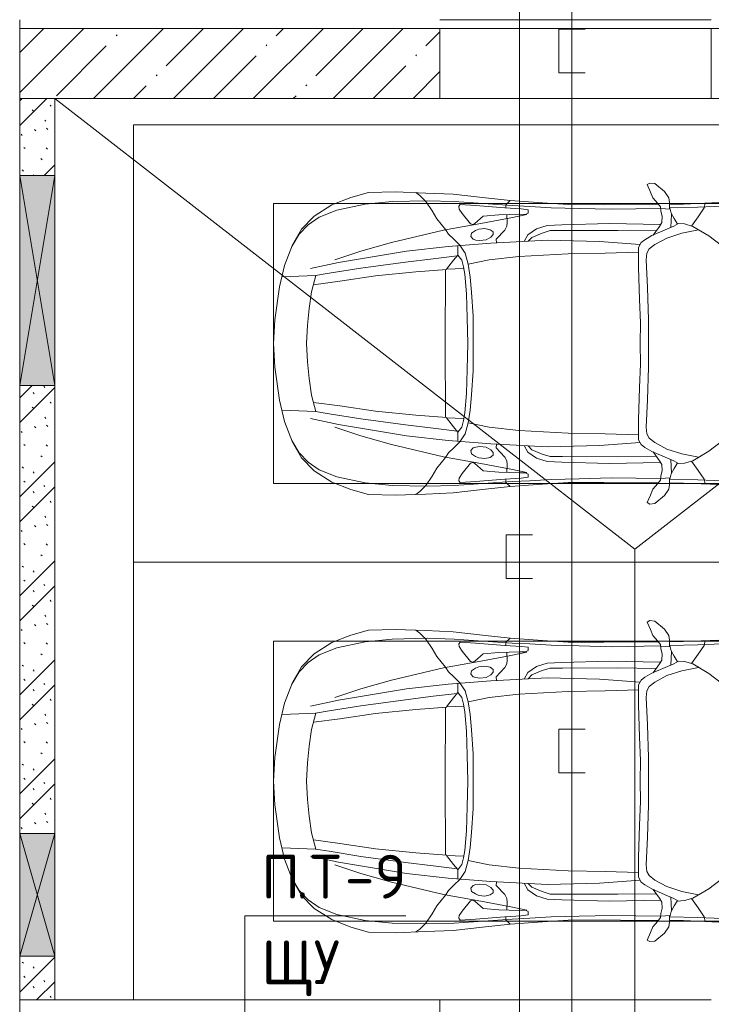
# Model space of a CAD drawing. Header units: millimetres. Extents: x -32229 to 169101, y -13689 to 125138.
# Tile 222 of 256: x 89205 to 93155, y 49325 to 54950. Entities that reach past the tile are written whole.
import ezdxf

# ---------------------------------------------------------------- set-up
doc = ezdxf.new("R2010")
doc.units = ezdxf.units.MM
doc.layers.add('A-DETL-____-OTLN', color=7, linetype='Continuous', lineweight=9, true_color=0x00a600)
for name, color, linetype, lineweight in [('A-DETL-____-THIN', 7, 'Continuous', 9), ('A-DETL-GENF-OTLN', 7, 'Continuous', 18), ('A-FLOR-____-OTLN', 7, 'Continuous', 18), ('A-GENM-____-OTLN', 7, 'Continuous', 18), ('A-GLAZ-____-MCUT', 7, 'Continuous', 9), ('A-GLAZ-____-OTLN', 7, 'Continuous', 18), ('A-WALL-____-MCUT', 7, 'Continuous', 40), ('A-WALL-____-PATT', 7, 'Continuous', 40), ('C-PRKG-____-OTLN', 7, 'Continuous', 18), ('G-____-____-TEXT', 7, 'Continuous', 9), ('I-WALL-____-MCUT', 7, 'Continuous', 40), ('S-COLS-____-MCUT', 7, 'Continuous', 40)]:
    doc.layers.add(name, color=color, linetype=linetype, lineweight=lineweight)
doc.styles.add('ISOCPEUR', font='isocpeur.ttf', dxfattribs={"height": 250})

# ---------------------------------------------------------------- blocks, each defined once
blk = doc.blocks.new('АР_Машиноместо - 4900x2400_М__5300х2500_-V30--01 ЭМ')
at = {"layer": 'A-DETL-GENF-OTLN', "color": 253, "lineweight": 13, "true_color": 0xaaaaaa}
for p, q in [((927, 4466.6), (804.4, 4436.7)), ((861.2, 4260.3), (869.3, 4451.1)), ((1114.6, 4493), (927, 4466.6)), ((1250, 4500), (1114.6, 4493)), ((1250, 4500), (1385.4, 4493)), ((1385.4, 4493), (1573, 4466.6)), ((1573, 4466.6), (1695.6, 4436.7)), ((1638.8, 4260.3), (1630.7, 4451.1)), ((686, 4391.6), (596.3, 4340.6)), ((804.4, 4436.7), (686, 4391.6)), ((1695.6, 4436.7), (1814, 4391.6)), ((1814, 4391.6), (1903.7, 4340.6)), ((596.3, 4340.6), (522.5, 4267.9)), ((1903.7, 4340.6), (1977.5, 4267.9)), ((955.5, 4283.9), (861, 4259.4)), ((1050.4, 4297.3), (955.5, 4283.9)), ((1146, 4306.7), (1050.4, 4297.3)), ((1250, 4312), (1146, 4306.7)), ((1250, 4312), (1354, 4306.7)), ((1354, 4306.7), (1449.6, 4297.3)), ((1449.6, 4297.3), (1544.5, 4283.9)), ((1544.5, 4283.9), (1639, 4259.4)), ((522.5, 4267.9), (458.6, 4167)), ((914, 4272.5), (893.6, 4121.6)), ((1586, 4272.5), (1606.4, 4121.6)), ((1977.5, 4267.9), (2041.4, 4167)), ((458.6, 4167), (416.4, 4059.2)), ((2041.4, 4167), (2083.6, 4059.2)), ((893.6, 4121.6), (863.9, 3917.5)), ((1606.4, 4121.6), (1636.1, 3917.5)), ((416.4, 4059.2), (387.4, 3958.4)), ((2083.6, 4059.2), (2112.6, 3958.4)), ((387.4, 3958.4), (384, 3802.9)), ((2112.6, 3958.4), (2116, 3802.9)), ((863.9, 3917.5), (840.1, 3687.8)), ((1636.1, 3917.5), (1659.9, 3687.8)), ((384, 3802.9), (390.2, 3630)), ((2116, 3802.9), (2109.8, 3630)), ((403.8, 3665.5), (388.1, 3688.4)), ((438.6, 3629.8), (403.8, 3665.5)), ((840.1, 3687.8), (826.6, 3509.6)), ((1659.9, 3687.8), (1673.4, 3509.6)), ((2061.4, 3629.8), (2096.2, 3665.5)), ((2096.2, 3665.5), (2111.9, 3688.4)), ((390.2, 3630), (397.1, 3474.2)), ((491.4, 3594.2), (438.6, 3629.8)), ((2008.6, 3594.2), (2061.4, 3629.8)), ((2109.8, 3630), (2102.9, 3474.2)), ((537.9, 3567), (491.4, 3594.2)), ((598.3, 3518.6), (537.9, 3567)), ((1901.7, 3518.6), (1962.1, 3567)), ((1962.1, 3567), (2008.6, 3594.2)), ((624.9, 3501.2), (598.3, 3518.6)), ((654.7, 3470.4), (624.9, 3501.2)), ((676.4, 3260.1), (695.7, 3502.8)), ((773.2, 3472.4), (825.6, 3512.1)), ((825.6, 3512.1), (821, 3413)), ((1250, 3520.1), (827.2, 3517.2)), ((1250, 3520.1), (1672.8, 3517.2)), ((1674.4, 3512.1), (1679, 3413)), ((1726.8, 3472.4), (1674.4, 3512.1)), ((1823.6, 3260.1), (1804.3, 3502.8)), ((1845.3, 3470.4), (1875.1, 3501.2)), ((1875.1, 3501.2), (1901.7, 3518.6)), ((397.1, 3474.2), (415.7, 3305.9)), ((456.6, 3434.5), (466.2, 3441.1)), ((462.2, 3347.3), (456.6, 3434.5)), ((466.2, 3441.1), (481.5, 3439.1)), ((481.5, 3439.1), (508, 3422.8)), ((690.2, 3433.7), (654.7, 3470.4)), ((744.1, 3447.2), (691.3, 3447.2)), ((773, 3424.2), (744.1, 3447.2)), ((744.3, 3447), (773.2, 3472.4)), ((1755.7, 3447), (1726.8, 3472.4)), ((1727, 3424.2), (1755.7, 3447)), ((1755.7, 3447.2), (1808.7, 3447.2)), ((1809.8, 3433.7), (1845.3, 3470.4)), ((2018.5, 3439.1), (1992, 3422.8)), ((2033.8, 3441.1), (2018.5, 3439.1)), ((2043.4, 3434.5), (2033.8, 3441.1)), ((2037.8, 3347.3), (2043.4, 3434.5)), ((2102.9, 3474.2), (2084.3, 3305.9)), ((508, 3422.8), (566.8, 3375.1)), ((566.8, 3375.1), (569.7, 3360.7)), ((811.1, 3414.8), (773, 3424.2)), ((853.3, 3407.2), (811.1, 3414.8)), ((965.3, 3397.8), (853.3, 3407.2)), ((1102.5, 3394.3), (965.3, 3397.8)), ((1250, 3391.3), (1102.5, 3394.3)), ((1250, 3391.3), (1397.5, 3394.3)), ((1397.5, 3394.3), (1534.7, 3397.8)), ((1534.7, 3397.8), (1646.7, 3407.2)), ((1646.7, 3407.2), (1688.9, 3414.8)), ((1688.9, 3414.8), (1727, 3424.2)), ((1933.2, 3375.1), (1930.3, 3360.7)), ((1992, 3422.8), (1933.2, 3375.1)), ((474.8, 3179.9), (462.2, 3347.3)), ((564.6, 3349.7), (522.2, 3303.2)), ((569.7, 3360.7), (564.6, 3349.7)), ((593.6, 3292.5), (597.1, 3327.4)), ((597.1, 3327.4), (605.2, 3346.8)), ((605.2, 3346.8), (620, 3369.3)), ((620, 3369.3), (638.7, 3372.5)), ((638.7, 3372.5), (654.1, 3360.7)), ((654.1, 3360.7), (658.7, 3344.5)), ((661.1, 3321.2), (657.2, 3286.3)), ((658.7, 3344.5), (661.1, 3321.2)), ((1841.3, 3344.5), (1838.9, 3321.2)), ((1838.9, 3321.2), (1842.8, 3286.3)), ((1845.9, 3360.7), (1841.3, 3344.5)), ((1861.3, 3372.5), (1845.9, 3360.7)), ((1880, 3369.3), (1861.3, 3372.5)), ((1894.8, 3346.8), (1880, 3369.3)), ((1902.9, 3327.4), (1894.8, 3346.8)), ((1906.4, 3292.5), (1902.9, 3327.4)), ((1930.3, 3360.7), (1935.4, 3349.7)), ((1935.4, 3349.7), (1977.8, 3303.2)), ((2025.2, 3179.9), (2037.8, 3347.3)), ((415.7, 3305.9), (432.8, 3149.3)), ((522.2, 3303.2), (515.3, 3213.7)), ((599.8, 3262.3), (593.6, 3292.5)), ((657.2, 3286.3), (643.2, 3259.9)), ((1842.8, 3286.3), (1856.8, 3259.9)), ((1900.2, 3262.3), (1906.4, 3292.5)), ((1977.8, 3303.2), (1984.7, 3213.7)), ((2084.3, 3305.9), (2067.1, 3148.3)), ((515.3, 3213.7), (510.9, 3094.6)), ((612.1, 3245.7), (599.8, 3262.3)), ((654.5, 3228.1), (601.7, 3179.4)), ((626.8, 3246.1), (612.1, 3245.7)), ((643.2, 3259.9), (626.8, 3246.1)), ((674.6, 3227.6), (654.5, 3228.1)), ((659.3, 2936), (676.4, 3260.1)), ((1840.7, 2936), (1823.6, 3260.1)), ((1825.4, 3227.6), (1845.5, 3228.1)), ((1845.5, 3228.1), (1898.3, 3179.4)), ((1856.8, 3259.9), (1873.2, 3246.1)), ((1873.2, 3246.1), (1887.9, 3245.7)), ((1887.9, 3245.7), (1900.2, 3262.3)), ((1984.7, 3213.7), (1989.1, 3094.6)), ((456.9, 3174.2), (432.9, 3148.3)), ((475.2, 3173.5), (456.9, 3174.2)), ((480.8, 3085), (474.8, 3179.9)), ((558.4, 3165.4), (513.6, 3168)), ((579.5, 3167.7), (558.4, 3165.4)), ((601.7, 3179.4), (579.5, 3167.7)), ((1898.3, 3179.4), (1920.5, 3167.7)), ((1920.5, 3167.7), (1941.6, 3165.4)), ((1941.6, 3165.4), (1986.4, 3168)), ((2019.2, 3085), (2025.2, 3179.9)), ((2024.8, 3173.5), (2043.1, 3174.2)), ((2043.1, 3174.2), (2067.1, 3148.3)), ((432.8, 3149.3), (446, 2964.8)), ((510.9, 3094.6), (512.2, 3061.4)), ((1989.1, 3094.6), (1987.8, 3061.4)), ((2067.2, 3149.3), (2054, 2964.8)), ((485.6, 3046.1), (480.8, 3085)), ((504.5, 3046.6), (485.6, 3046.1)), ((512.2, 3061.4), (504.5, 3046.6)), ((665.1, 3046.1), (643.6, 3024.6)), ((1834.9, 3046.1), (1856.4, 3024.6)), ((1987.8, 3061.4), (1995.5, 3046.6)), ((1995.5, 3046.6), (2014.4, 3046.1)), ((2014.4, 3046.1), (2019.2, 3085)), ((643.6, 3024.6), (618.7, 2966.7)), ((1856.4, 3024.6), (1881.3, 2966.7)), ((446, 2964.8), (456.1, 2818.3)), ((618.7, 2966.7), (604.4, 2919.4)), ((667.8, 2638.3), (659.3, 2936)), ((1832.2, 2638.3), (1840.7, 2936)), ((1881.3, 2966.7), (1895.6, 2919.4)), ((2054, 2964.8), (2043.9, 2818.3)), ((604.4, 2919.4), (604.4, 2850.8)), ((1895.6, 2919.4), (1895.6, 2850.8)), ((456.1, 2818.3), (456.8, 2613.6)), ((604.4, 2850.8), (603.5, 2534.3)), ((1895.6, 2850.8), (1896.5, 2534.3)), ((2043.9, 2818.3), (2043.2, 2613.6)), ((456.8, 2613.6), (454.5, 2423.6)), ((684.8, 2406.5), (667.8, 2638.3)), ((1815.2, 2406.5), (1832.2, 2638.3)), ((2043.2, 2613.6), (2045.5, 2423.6)), ((603.5, 2534.3), (606.1, 2314.9)), ((1896.5, 2534.3), (1893.9, 2314.9)), ((454.5, 2423.6), (456, 2301.1)), ((2045.5, 2423.6), (2044, 2301.1)), ((341.2, 2366.2), (333.1, 2350.6)), ((384.4, 2347.9), (341.2, 2366.2)), ((656.7, 2380.3), (633.8, 2340.5)), ((672.8, 2399.7), (656.7, 2380.3)), ((700.6, 2415.4), (672.8, 2399.7)), ((813.8, 2416.7), (700.6, 2415.4)), ((734.3, 2368.8), (710, 2355.4)), ((772.7, 2371.5), (734.3, 2368.8)), ((929.1, 2364.1), (772.7, 2371.5)), ((999.2, 2409.3), (813.8, 2416.7)), ((1115.2, 2358.7), (929.1, 2364.1)), ((1132.7, 2404.6), (999.2, 2409.3)), ((1250, 2406.6), (1132.7, 2404.6)), ((1250, 2406.6), (1367.3, 2404.6)), ((1367.3, 2404.6), (1500.8, 2409.3)), ((1384.8, 2358.7), (1570.9, 2364.1)), ((1500.8, 2409.3), (1686.2, 2416.7)), ((1570.9, 2364.1), (1727.3, 2371.5)), ((1686.2, 2416.7), (1799.4, 2415.4)), ((1727.3, 2371.5), (1765.7, 2368.8)), ((1765.7, 2368.8), (1790, 2355.4)), ((1799.4, 2415.4), (1827.2, 2399.7)), ((1827.2, 2399.7), (1843.3, 2380.3)), ((1843.3, 2380.3), (1866.2, 2340.5)), ((2115.6, 2347.9), (2158.8, 2366.2)), ((2158.8, 2366.2), (2166.9, 2350.6)), ((333.1, 2350.6), (335.2, 2322.3)), ((335.2, 2322.3), (381.7, 2266.4)), ((417.4, 2333.8), (384.4, 2347.9)), ((449.8, 2306.1), (417.4, 2333.8)), ((630.6, 2332.9), (580.6, 2296)), ((633.8, 2340.5), (600.8, 2263)), ((685.1, 2322.3), (647.3, 2254.2)), ((710, 2355.4), (685.1, 2322.3)), ((1250, 2357.8), (1115.2, 2358.7)), ((1250, 2357.8), (1384.8, 2358.7)), ((1790, 2355.4), (1814.9, 2322.3)), ((1814.9, 2322.3), (1852.7, 2254.2)), ((1866.2, 2340.5), (1899.2, 2263)), ((1869.4, 2332.9), (1919.4, 2296)), ((2050.2, 2306.1), (2082.6, 2333.8)), ((2082.6, 2333.8), (2115.6, 2347.9)), ((2164.8, 2322.3), (2118.3, 2266.4)), ((2166.9, 2350.6), (2164.8, 2322.3)), ((381.7, 2266.4), (417.4, 2243.4)), ((470, 2290), (449.8, 2306.1)), ((493.6, 2288.6), (470, 2290)), ((482, 2235.6), (479.1, 2288.7)), ((523.3, 2281.2), (493.6, 2288.6)), ((559, 2282.6), (523.3, 2281.2)), ((580.6, 2296), (559, 2282.6)), ((600.8, 2263), (579.9, 2213.8)), ((647.3, 2254.2), (619.7, 2168.6)), ((1852.7, 2254.2), (1880.3, 2168.6)), ((1899.2, 2263), (1920.1, 2213.8)), ((1919.4, 2296), (1941, 2282.6)), ((1941, 2282.6), (1976.7, 2281.2)), ((1976.7, 2281.2), (2006.4, 2288.6)), ((2006.4, 2288.6), (2030, 2290)), ((2018, 2235.6), (2020.9, 2288.7)), ((2030, 2290), (2050.2, 2306.1)), ((2118.3, 2266.4), (2082.6, 2243.4)), ((417.4, 2243.4), (445.1, 2238.7)), ((445.1, 2238.7), (481.8, 2239.5)), ((453, 2159.1), (455, 2238.9)), ((505.1, 2230), (467.5, 2239.2)), ((536.7, 2211.8), (505.1, 2230)), ((586.6, 2231.3), (510.1, 2227.1)), ((564.3, 2195.4), (536.7, 2211.8)), ((567.1, 2153.8), (564.3, 2195.4)), ((579.9, 2213.8), (564.9, 2186.5)), ((1913.4, 2231.3), (1989.9, 2227.1)), ((1920.1, 2213.8), (1935.1, 2186.5)), ((1932.9, 2153.8), (1935.7, 2195.4)), ((1935.7, 2195.4), (1963.3, 2211.8)), ((1963.3, 2211.8), (1994.9, 2230)), ((1994.9, 2230), (2032.5, 2239.2)), ((2054.9, 2238.7), (2018.2, 2239.5)), ((2047, 2159.1), (2045, 2238.9)), ((2082.6, 2243.4), (2054.9, 2238.7)), ((444.9, 1956.8), (453, 2159.1)), ((580.7, 2105.7), (567.1, 2153.8)), ((619.7, 2168.6), (600.3, 2072.7)), ((1880.3, 2168.6), (1899.7, 2072.7)), ((1919.3, 2105.7), (1932.9, 2153.8)), ((2055.1, 1956.8), (2047, 2159.1)), ((578.8, 2112.6), (525.5, 2074.6)), ((634.6, 2015), (580.7, 2105.7)), ((1865.4, 2015), (1919.3, 2105.7)), ((1921.2, 2112.6), (1974.5, 2074.6)), ((475.1, 2041), (447.5, 2034.4)), ((525.5, 2074.6), (475.1, 2041)), ((1974.5, 2074.6), (2024.9, 2041)), ((2024.9, 2041), (2052.5, 2034.4)), ((690.7, 1941.6), (634.6, 2015)), ((1809.3, 1941.6), (1865.4, 2015))]:
    blk.add_line(p, q, dxfattribs=at)
at = {"layer": 'A-DETL-GENF-OTLN', "color": 254, "lineweight": 13, "true_color": 0xd4d4d4}
for p, q in [((696.3, 4395.8), (625, 4354.8)), ((1803.7, 4395.8), (1875, 4354.8)), ((625, 4354.8), (571.5, 4303.1)), ((1875, 4354.8), (1928.5, 4303.1)), ((571.5, 4303.1), (527.8, 4239.8)), ((786.9, 4128.3), (821.1, 4289.8)), ((1713.1, 4128.3), (1678.9, 4289.8)), ((1928.5, 4303.1), (1972.2, 4239.8)), ((527.8, 4239.8), (488.6, 4138.1)), ((849, 4182.8), (861.2, 4260.3)), ((1651, 4182.8), (1638.8, 4260.3)), ((1972.2, 4239.8), (2011.4, 4138.1)), ((819.4, 4000.8), (849, 4182.8)), ((1680.6, 4000.8), (1651, 4182.8)), ((488.6, 4138.1), (454.7, 3976.8)), ((722.7, 4001.8), (771.7, 4149.8)), ((723.2, 3741.5), (786.9, 4128.3)), ((1776.8, 3741.5), (1713.1, 4128.3)), ((1777.3, 4001.8), (1728.3, 4149.8)), ((2011.4, 4138.1), (2045.3, 3976.8)), ((673.6, 3827.1), (722.7, 4001.8)), ((785.7, 3746.6), (819.4, 4000.8)), ((1714.3, 3746.6), (1680.6, 4000.8)), ((1826.4, 3827.1), (1777.3, 4001.8)), ((454.7, 3976.8), (438.6, 3823.4)), ((2045.3, 3976.8), (2061.4, 3823.4)), ((602.3, 3530.2), (673.6, 3827.1)), ((1897.7, 3530.2), (1826.4, 3827.1)), ((438.6, 3823.4), (434.2, 3623.7)), ((2061.4, 3823.4), (2065.8, 3623.7)), ((695.7, 3502.8), (723.2, 3741.5)), ((765.5, 3589.1), (785.7, 3746.6)), ((1734.5, 3589.1), (1714.3, 3746.6)), ((1804.3, 3502.8), (1776.8, 3741.5)), ((434.2, 3623.7), (439.5, 3468.5)), ((2065.8, 3623.7), (2060.5, 3468.5)), ((749.1, 3450.8), (765.5, 3589.1)), ((1750.9, 3450.8), (1734.5, 3589.1)), ((564, 3316.2), (602.3, 3530.2)), ((1936, 3316.2), (1897.7, 3530.2)), ((439.5, 3468.5), (462, 3136.6)), ((734.6, 3405.8), (688.5, 3435.5)), ((1765.4, 3405.8), (1811.5, 3435.5)), ((2060.5, 3468.5), (2038, 3136.6)), ((797.1, 3388.2), (734.6, 3405.8)), ((771.7, 3268.5), (797.1, 3388.2)), ((870, 3377.1), (797.1, 3388.2)), ((957.1, 3368.9), (870, 3377.1)), ((1542.9, 3368.9), (1630, 3377.1)), ((1630, 3377.1), (1702.9, 3388.2)), ((1702.9, 3388.2), (1765.4, 3405.8)), ((1728.3, 3268.5), (1702.9, 3388.2)), ((1093.5, 3360.7), (957.1, 3368.9)), ((1250, 3360.7), (1093.5, 3360.7)), ((1250, 3360.7), (1406.5, 3360.7)), ((1406.5, 3360.7), (1542.9, 3368.9)), ((532.7, 3145.9), (564, 3316.2)), ((752.8, 3099), (771.7, 3268.5)), ((1747.2, 3099), (1728.3, 3268.5)), ((1967.3, 3145.9), (1936, 3316.2)), ((462, 3136.6), (466.3, 3036.3)), ((512.5, 3053.2), (532.7, 3145.9)), ((737.8, 2818.3), (752.8, 3099)), ((1762.2, 2818.3), (1747.2, 3099)), ((1987.5, 3053.2), (1967.3, 3145.9)), ((2038, 3136.6), (2033.7, 3036.3)), ((595.2, 2997.9), (629, 3048.1)), ((629, 3048.1), (666.7, 3069.7)), ((1871, 3048.1), (1833.3, 3069.7)), ((1904.8, 2997.9), (1871, 3048.1)), ((466.3, 3036.3), (473.9, 2913.7)), ((575.7, 2937.4), (595.2, 2997.9)), ((1924.3, 2937.4), (1904.8, 2997.9)), ((2033.7, 3036.3), (2026.1, 2913.7)), ((571.6, 2853.3), (575.7, 2937.4)), ((1928.4, 2853.3), (1924.3, 2937.4)), ((473.9, 2913.7), (477.8, 2754.7)), ((2026.1, 2913.7), (2022.2, 2754.7)), ((564.4, 2580.5), (571.6, 2853.3)), ((733.8, 2606.7), (737.8, 2818.3)), ((1766.2, 2606.7), (1762.2, 2818.3)), ((1935.6, 2580.5), (1928.4, 2853.3)), ((477.8, 2754.7), (483.3, 2571.4)), ((2022.2, 2754.7), (2016.7, 2571.4)), ((728.4, 2415.7), (733.8, 2606.7)), ((1771.6, 2415.7), (1766.2, 2606.7)), ((483.3, 2571.4), (478, 2290)), ((570.6, 2291.4), (564.4, 2580.5)), ((1929.4, 2291.4), (1935.6, 2580.5)), ((2016.7, 2571.4), (2022, 2290)), ((471.8, 2077.7), (474.5, 2239.3)), ((2028.2, 2077.7), (2025.5, 2239.3)), ((462.8, 1889.5), (471.8, 2077.7)), ((2037.2, 1889.5), (2028.2, 2077.7))]:
    blk.add_line(p, q, dxfattribs=at)
at = {"layer": 'C-PRKG-____-OTLN', "color": 253, "lineweight": 13, "true_color": 0xaaaaaa}
for p, q in [((2500, 5300), (0, 5300)), ((2500, 0), (2500, 5300)), ((450, 4500), (2050, 4500)), ((450, 800), (450, 4500)), ((2050, 800), (2050, 4500)), ((0, 2000), (0, 3550))]:
    blk.add_line(p, q, dxfattribs=at)
blk = doc.blocks.new('АР_Машиноместо - 4900x2400_М__5300х2500_-3113489--01 ЭМ')
at = {"layer": 'A-DETL-GENF-OTLN', "color": 253, "lineweight": 13, "true_color": 0xaaaaaa}
for p, q in [((927, 4466.6), (804.4, 4436.7)), ((861.2, 4260.3), (869.3, 4451.1)), ((1114.6, 4493), (927, 4466.6)), ((1250, 4500), (1114.6, 4493)), ((1250, 4500), (1385.4, 4493)), ((1385.4, 4493), (1573, 4466.6)), ((1573, 4466.6), (1695.6, 4436.7)), ((1638.8, 4260.3), (1630.7, 4451.1)), ((686, 4391.6), (596.3, 4340.6)), ((804.4, 4436.7), (686, 4391.6)), ((1695.6, 4436.7), (1814, 4391.6)), ((1814, 4391.6), (1903.7, 4340.6)), ((596.3, 4340.6), (522.5, 4267.9)), ((1903.7, 4340.6), (1977.5, 4267.9)), ((955.5, 4283.9), (861, 4259.4)), ((1050.4, 4297.3), (955.5, 4283.9)), ((1146, 4306.7), (1050.4, 4297.3)), ((1250, 4312), (1146, 4306.7)), ((1250, 4312), (1354, 4306.7)), ((1354, 4306.7), (1449.6, 4297.3)), ((1449.6, 4297.3), (1544.5, 4283.9)), ((1544.5, 4283.9), (1639, 4259.4)), ((522.5, 4267.9), (458.6, 4167)), ((914, 4272.5), (893.6, 4121.6)), ((1586, 4272.5), (1606.4, 4121.6)), ((1977.5, 4267.9), (2041.4, 4167)), ((458.6, 4167), (416.4, 4059.2)), ((2041.4, 4167), (2083.6, 4059.2)), ((893.6, 4121.6), (863.9, 3917.5)), ((1606.4, 4121.6), (1636.1, 3917.5)), ((416.4, 4059.2), (387.4, 3958.4)), ((2083.6, 4059.2), (2112.6, 3958.4)), ((387.4, 3958.4), (384, 3802.9)), ((2112.6, 3958.4), (2116, 3802.9)), ((863.9, 3917.5), (840.1, 3687.8)), ((1636.1, 3917.5), (1659.9, 3687.8)), ((384, 3802.9), (390.2, 3630)), ((2116, 3802.9), (2109.8, 3630)), ((403.8, 3665.5), (388.1, 3688.4)), ((438.6, 3629.8), (403.8, 3665.5)), ((840.1, 3687.8), (826.6, 3509.6)), ((1659.9, 3687.8), (1673.4, 3509.6)), ((2061.4, 3629.8), (2096.2, 3665.5)), ((2096.2, 3665.5), (2111.9, 3688.4)), ((390.2, 3630), (397.1, 3474.2)), ((491.4, 3594.2), (438.6, 3629.8)), ((2008.6, 3594.2), (2061.4, 3629.8)), ((2109.8, 3630), (2102.9, 3474.2)), ((537.9, 3567), (491.4, 3594.2)), ((598.3, 3518.6), (537.9, 3567)), ((1901.7, 3518.6), (1962.1, 3567)), ((1962.1, 3567), (2008.6, 3594.2)), ((624.9, 3501.2), (598.3, 3518.6)), ((654.7, 3470.4), (624.9, 3501.2)), ((676.4, 3260.1), (695.7, 3502.8)), ((773.2, 3472.4), (825.6, 3512.1)), ((825.6, 3512.1), (821, 3413)), ((1250, 3520.1), (827.2, 3517.2)), ((1250, 3520.1), (1672.8, 3517.2)), ((1674.4, 3512.1), (1679, 3413)), ((1726.8, 3472.4), (1674.4, 3512.1)), ((1823.6, 3260.1), (1804.3, 3502.8)), ((1845.3, 3470.4), (1875.1, 3501.2)), ((1875.1, 3501.2), (1901.7, 3518.6)), ((397.1, 3474.2), (415.7, 3305.9)), ((456.6, 3434.5), (466.2, 3441.1)), ((462.2, 3347.3), (456.6, 3434.5)), ((466.2, 3441.1), (481.5, 3439.1)), ((481.5, 3439.1), (508, 3422.8)), ((690.2, 3433.7), (654.7, 3470.4)), ((744.1, 3447.2), (691.3, 3447.2)), ((773, 3424.2), (744.1, 3447.2)), ((744.3, 3447), (773.2, 3472.4)), ((1755.7, 3447), (1726.8, 3472.4)), ((1727, 3424.2), (1755.7, 3447)), ((1755.7, 3447.2), (1808.7, 3447.2)), ((1809.8, 3433.7), (1845.3, 3470.4)), ((2018.5, 3439.1), (1992, 3422.8)), ((2033.8, 3441.1), (2018.5, 3439.1)), ((2043.4, 3434.5), (2033.8, 3441.1)), ((2037.8, 3347.3), (2043.4, 3434.5)), ((2102.9, 3474.2), (2084.3, 3305.9)), ((508, 3422.8), (566.8, 3375.1)), ((566.8, 3375.1), (569.7, 3360.7)), ((811.1, 3414.8), (773, 3424.2)), ((853.3, 3407.2), (811.1, 3414.8)), ((965.3, 3397.8), (853.3, 3407.2)), ((1102.5, 3394.3), (965.3, 3397.8)), ((1250, 3391.3), (1102.5, 3394.3)), ((1250, 3391.3), (1397.5, 3394.3)), ((1397.5, 3394.3), (1534.7, 3397.8)), ((1534.7, 3397.8), (1646.7, 3407.2)), ((1646.7, 3407.2), (1688.9, 3414.8)), ((1688.9, 3414.8), (1727, 3424.2)), ((1933.2, 3375.1), (1930.3, 3360.7)), ((1992, 3422.8), (1933.2, 3375.1)), ((474.8, 3179.9), (462.2, 3347.3)), ((564.6, 3349.7), (522.2, 3303.2)), ((569.7, 3360.7), (564.6, 3349.7)), ((593.6, 3292.5), (597.1, 3327.4)), ((597.1, 3327.4), (605.2, 3346.8)), ((605.2, 3346.8), (620, 3369.3)), ((620, 3369.3), (638.7, 3372.5)), ((638.7, 3372.5), (654.1, 3360.7)), ((654.1, 3360.7), (658.7, 3344.5)), ((661.1, 3321.2), (657.2, 3286.3)), ((658.7, 3344.5), (661.1, 3321.2)), ((1841.3, 3344.5), (1838.9, 3321.2)), ((1838.9, 3321.2), (1842.8, 3286.3)), ((1845.9, 3360.7), (1841.3, 3344.5)), ((1861.3, 3372.5), (1845.9, 3360.7)), ((1880, 3369.3), (1861.3, 3372.5)), ((1894.8, 3346.8), (1880, 3369.3)), ((1902.9, 3327.4), (1894.8, 3346.8)), ((1906.4, 3292.5), (1902.9, 3327.4)), ((1930.3, 3360.7), (1935.4, 3349.7)), ((1935.4, 3349.7), (1977.8, 3303.2)), ((2025.2, 3179.9), (2037.8, 3347.3)), ((415.7, 3305.9), (432.8, 3149.3)), ((522.2, 3303.2), (515.3, 3213.7)), ((599.8, 3262.3), (593.6, 3292.5)), ((657.2, 3286.3), (643.2, 3259.9)), ((1842.8, 3286.3), (1856.8, 3259.9)), ((1900.2, 3262.3), (1906.4, 3292.5)), ((1977.8, 3303.2), (1984.7, 3213.7)), ((2084.3, 3305.9), (2067.1, 3148.3)), ((515.3, 3213.7), (510.9, 3094.6)), ((612.1, 3245.7), (599.8, 3262.3)), ((654.5, 3228.1), (601.7, 3179.4)), ((626.8, 3246.1), (612.1, 3245.7)), ((643.2, 3259.9), (626.8, 3246.1)), ((674.6, 3227.6), (654.5, 3228.1)), ((659.3, 2936), (676.4, 3260.1)), ((1840.7, 2936), (1823.6, 3260.1)), ((1825.4, 3227.6), (1845.5, 3228.1)), ((1845.5, 3228.1), (1898.3, 3179.4)), ((1856.8, 3259.9), (1873.2, 3246.1)), ((1873.2, 3246.1), (1887.9, 3245.7)), ((1887.9, 3245.7), (1900.2, 3262.3)), ((1984.7, 3213.7), (1989.1, 3094.6)), ((456.9, 3174.2), (432.9, 3148.3)), ((475.2, 3173.5), (456.9, 3174.2)), ((480.8, 3085), (474.8, 3179.9)), ((558.4, 3165.4), (513.6, 3168)), ((579.5, 3167.7), (558.4, 3165.4)), ((601.7, 3179.4), (579.5, 3167.7)), ((1898.3, 3179.4), (1920.5, 3167.7)), ((1920.5, 3167.7), (1941.6, 3165.4)), ((1941.6, 3165.4), (1986.4, 3168)), ((2019.2, 3085), (2025.2, 3179.9)), ((2024.8, 3173.5), (2043.1, 3174.2)), ((2043.1, 3174.2), (2067.1, 3148.3)), ((432.8, 3149.3), (446, 2964.8)), ((510.9, 3094.6), (512.2, 3061.4)), ((1989.1, 3094.6), (1987.8, 3061.4)), ((2067.2, 3149.3), (2054, 2964.8)), ((485.6, 3046.1), (480.8, 3085)), ((504.5, 3046.6), (485.6, 3046.1)), ((512.2, 3061.4), (504.5, 3046.6)), ((665.1, 3046.1), (643.6, 3024.6)), ((1834.9, 3046.1), (1856.4, 3024.6)), ((1987.8, 3061.4), (1995.5, 3046.6)), ((1995.5, 3046.6), (2014.4, 3046.1)), ((2014.4, 3046.1), (2019.2, 3085)), ((643.6, 3024.6), (618.7, 2966.7)), ((1856.4, 3024.6), (1881.3, 2966.7)), ((446, 2964.8), (456.1, 2818.3)), ((618.7, 2966.7), (604.4, 2919.4)), ((667.8, 2638.3), (659.3, 2936)), ((1832.2, 2638.3), (1840.7, 2936)), ((1881.3, 2966.7), (1895.6, 2919.4)), ((2054, 2964.8), (2043.9, 2818.3)), ((604.4, 2919.4), (604.4, 2850.8)), ((1895.6, 2919.4), (1895.6, 2850.8)), ((456.1, 2818.3), (456.8, 2613.6)), ((604.4, 2850.8), (603.5, 2534.3)), ((1895.6, 2850.8), (1896.5, 2534.3)), ((2043.9, 2818.3), (2043.2, 2613.6)), ((456.8, 2613.6), (454.5, 2423.6)), ((684.8, 2406.5), (667.8, 2638.3)), ((1815.2, 2406.5), (1832.2, 2638.3)), ((2043.2, 2613.6), (2045.5, 2423.6)), ((603.5, 2534.3), (606.1, 2314.9)), ((1896.5, 2534.3), (1893.9, 2314.9)), ((454.5, 2423.6), (456, 2301.1)), ((2045.5, 2423.6), (2044, 2301.1)), ((341.2, 2366.2), (333.1, 2350.6)), ((384.4, 2347.9), (341.2, 2366.2)), ((656.7, 2380.3), (633.8, 2340.5)), ((672.8, 2399.7), (656.7, 2380.3)), ((700.6, 2415.4), (672.8, 2399.7)), ((813.8, 2416.7), (700.6, 2415.4)), ((734.3, 2368.8), (710, 2355.4)), ((772.7, 2371.5), (734.3, 2368.8)), ((929.1, 2364.1), (772.7, 2371.5)), ((999.2, 2409.3), (813.8, 2416.7)), ((1115.2, 2358.7), (929.1, 2364.1)), ((1132.7, 2404.6), (999.2, 2409.3)), ((1250, 2406.6), (1132.7, 2404.6)), ((1250, 2406.6), (1367.3, 2404.6)), ((1367.3, 2404.6), (1500.8, 2409.3)), ((1384.8, 2358.7), (1570.9, 2364.1)), ((1500.8, 2409.3), (1686.2, 2416.7)), ((1570.9, 2364.1), (1727.3, 2371.5)), ((1686.2, 2416.7), (1799.4, 2415.4)), ((1727.3, 2371.5), (1765.7, 2368.8)), ((1765.7, 2368.8), (1790, 2355.4)), ((1799.4, 2415.4), (1827.2, 2399.7)), ((1827.2, 2399.7), (1843.3, 2380.3)), ((1843.3, 2380.3), (1866.2, 2340.5)), ((2115.6, 2347.9), (2158.8, 2366.2)), ((2158.8, 2366.2), (2166.9, 2350.6)), ((333.1, 2350.6), (335.2, 2322.3)), ((335.2, 2322.3), (381.7, 2266.4)), ((417.4, 2333.8), (384.4, 2347.9)), ((449.8, 2306.1), (417.4, 2333.8)), ((630.6, 2332.9), (580.6, 2296)), ((633.8, 2340.5), (600.8, 2263)), ((685.1, 2322.3), (647.3, 2254.2)), ((710, 2355.4), (685.1, 2322.3)), ((1250, 2357.8), (1115.2, 2358.7)), ((1250, 2357.8), (1384.8, 2358.7)), ((1790, 2355.4), (1814.9, 2322.3)), ((1814.9, 2322.3), (1852.7, 2254.2)), ((1866.2, 2340.5), (1899.2, 2263)), ((1869.4, 2332.9), (1919.4, 2296)), ((2050.2, 2306.1), (2082.6, 2333.8)), ((2082.6, 2333.8), (2115.6, 2347.9)), ((2164.8, 2322.3), (2118.3, 2266.4)), ((2166.9, 2350.6), (2164.8, 2322.3)), ((381.7, 2266.4), (417.4, 2243.4)), ((470, 2290), (449.8, 2306.1)), ((493.6, 2288.6), (470, 2290)), ((482, 2235.6), (479.1, 2288.7)), ((523.3, 2281.2), (493.6, 2288.6)), ((559, 2282.6), (523.3, 2281.2)), ((580.6, 2296), (559, 2282.6)), ((600.8, 2263), (579.9, 2213.8)), ((647.3, 2254.2), (619.7, 2168.6)), ((1852.7, 2254.2), (1880.3, 2168.6)), ((1899.2, 2263), (1920.1, 2213.8)), ((1919.4, 2296), (1941, 2282.6)), ((1941, 2282.6), (1976.7, 2281.2)), ((1976.7, 2281.2), (2006.4, 2288.6)), ((2006.4, 2288.6), (2030, 2290)), ((2018, 2235.6), (2020.9, 2288.7)), ((2030, 2290), (2050.2, 2306.1)), ((2118.3, 2266.4), (2082.6, 2243.4)), ((417.4, 2243.4), (445.1, 2238.7)), ((445.1, 2238.7), (481.8, 2239.5)), ((453, 2159.1), (455, 2238.9)), ((505.1, 2230), (467.5, 2239.2)), ((536.7, 2211.8), (505.1, 2230)), ((586.6, 2231.3), (510.1, 2227.1)), ((564.3, 2195.4), (536.7, 2211.8)), ((567.1, 2153.8), (564.3, 2195.4)), ((579.9, 2213.8), (564.9, 2186.5)), ((1913.4, 2231.3), (1989.9, 2227.1)), ((1920.1, 2213.8), (1935.1, 2186.5)), ((1932.9, 2153.8), (1935.7, 2195.4)), ((1935.7, 2195.4), (1963.3, 2211.8)), ((1963.3, 2211.8), (1994.9, 2230)), ((1994.9, 2230), (2032.5, 2239.2)), ((2054.9, 2238.7), (2018.2, 2239.5)), ((2047, 2159.1), (2045, 2238.9)), ((2082.6, 2243.4), (2054.9, 2238.7)), ((444.9, 1956.8), (453, 2159.1)), ((580.7, 2105.7), (567.1, 2153.8)), ((619.7, 2168.6), (600.3, 2072.7)), ((1880.3, 2168.6), (1899.7, 2072.7)), ((1919.3, 2105.7), (1932.9, 2153.8)), ((2055.1, 1956.8), (2047, 2159.1)), ((578.8, 2112.6), (525.5, 2074.6)), ((634.6, 2015), (580.7, 2105.7)), ((1865.4, 2015), (1919.3, 2105.7)), ((1921.2, 2112.6), (1974.5, 2074.6)), ((475.1, 2041), (447.5, 2034.4)), ((525.5, 2074.6), (475.1, 2041)), ((1974.5, 2074.6), (2024.9, 2041)), ((2024.9, 2041), (2052.5, 2034.4)), ((690.7, 1941.6), (634.6, 2015)), ((1809.3, 1941.6), (1865.4, 2015))]:
    blk.add_line(p, q, dxfattribs=at)
at = {"layer": 'A-DETL-GENF-OTLN', "color": 254, "lineweight": 13, "true_color": 0xd4d4d4}
for p, q in [((696.3, 4395.8), (625, 4354.8)), ((1803.7, 4395.8), (1875, 4354.8)), ((625, 4354.8), (571.5, 4303.1)), ((1875, 4354.8), (1928.5, 4303.1)), ((571.5, 4303.1), (527.8, 4239.8)), ((786.9, 4128.3), (821.1, 4289.8)), ((1713.1, 4128.3), (1678.9, 4289.8)), ((1928.5, 4303.1), (1972.2, 4239.8)), ((527.8, 4239.8), (488.6, 4138.1)), ((849, 4182.8), (861.2, 4260.3)), ((1651, 4182.8), (1638.8, 4260.3)), ((1972.2, 4239.8), (2011.4, 4138.1)), ((819.4, 4000.8), (849, 4182.8)), ((1680.6, 4000.8), (1651, 4182.8)), ((488.6, 4138.1), (454.7, 3976.8)), ((722.7, 4001.8), (771.7, 4149.8)), ((723.2, 3741.5), (786.9, 4128.3)), ((1776.8, 3741.5), (1713.1, 4128.3)), ((1777.3, 4001.8), (1728.3, 4149.8)), ((2011.4, 4138.1), (2045.3, 3976.8)), ((673.6, 3827.1), (722.7, 4001.8)), ((785.7, 3746.6), (819.4, 4000.8)), ((1714.3, 3746.6), (1680.6, 4000.8)), ((1826.4, 3827.1), (1777.3, 4001.8)), ((454.7, 3976.8), (438.6, 3823.4)), ((2045.3, 3976.8), (2061.4, 3823.4)), ((602.3, 3530.2), (673.6, 3827.1)), ((1897.7, 3530.2), (1826.4, 3827.1)), ((438.6, 3823.4), (434.2, 3623.7)), ((2061.4, 3823.4), (2065.8, 3623.7)), ((695.7, 3502.8), (723.2, 3741.5)), ((765.5, 3589.1), (785.7, 3746.6)), ((1734.5, 3589.1), (1714.3, 3746.6)), ((1804.3, 3502.8), (1776.8, 3741.5)), ((434.2, 3623.7), (439.5, 3468.5)), ((2065.8, 3623.7), (2060.5, 3468.5)), ((749.1, 3450.8), (765.5, 3589.1)), ((1750.9, 3450.8), (1734.5, 3589.1)), ((564, 3316.2), (602.3, 3530.2)), ((1936, 3316.2), (1897.7, 3530.2)), ((439.5, 3468.5), (462, 3136.6)), ((734.6, 3405.8), (688.5, 3435.5)), ((1765.4, 3405.8), (1811.5, 3435.5)), ((2060.5, 3468.5), (2038, 3136.6)), ((797.1, 3388.2), (734.6, 3405.8)), ((771.7, 3268.5), (797.1, 3388.2)), ((870, 3377.1), (797.1, 3388.2)), ((957.1, 3368.9), (870, 3377.1)), ((1542.9, 3368.9), (1630, 3377.1)), ((1630, 3377.1), (1702.9, 3388.2)), ((1702.9, 3388.2), (1765.4, 3405.8)), ((1728.3, 3268.5), (1702.9, 3388.2)), ((1093.5, 3360.7), (957.1, 3368.9)), ((1250, 3360.7), (1093.5, 3360.7)), ((1250, 3360.7), (1406.5, 3360.7)), ((1406.5, 3360.7), (1542.9, 3368.9)), ((532.7, 3145.9), (564, 3316.2)), ((752.8, 3099), (771.7, 3268.5)), ((1747.2, 3099), (1728.3, 3268.5)), ((1967.3, 3145.9), (1936, 3316.2)), ((462, 3136.6), (466.3, 3036.3)), ((512.5, 3053.2), (532.7, 3145.9)), ((737.8, 2818.3), (752.8, 3099)), ((1762.2, 2818.3), (1747.2, 3099)), ((1987.5, 3053.2), (1967.3, 3145.9)), ((2038, 3136.6), (2033.7, 3036.3)), ((595.2, 2997.9), (629, 3048.1)), ((629, 3048.1), (666.7, 3069.7)), ((1871, 3048.1), (1833.3, 3069.7)), ((1904.8, 2997.9), (1871, 3048.1)), ((466.3, 3036.3), (473.9, 2913.7)), ((575.7, 2937.4), (595.2, 2997.9)), ((1924.3, 2937.4), (1904.8, 2997.9)), ((2033.7, 3036.3), (2026.1, 2913.7)), ((571.6, 2853.3), (575.7, 2937.4)), ((1928.4, 2853.3), (1924.3, 2937.4)), ((473.9, 2913.7), (477.8, 2754.7)), ((2026.1, 2913.7), (2022.2, 2754.7)), ((564.4, 2580.5), (571.6, 2853.3)), ((733.8, 2606.7), (737.8, 2818.3)), ((1766.2, 2606.7), (1762.2, 2818.3)), ((1935.6, 2580.5), (1928.4, 2853.3)), ((477.8, 2754.7), (483.3, 2571.4)), ((2022.2, 2754.7), (2016.7, 2571.4)), ((728.4, 2415.7), (733.8, 2606.7)), ((1771.6, 2415.7), (1766.2, 2606.7)), ((483.3, 2571.4), (478, 2290)), ((570.6, 2291.4), (564.4, 2580.5)), ((1929.4, 2291.4), (1935.6, 2580.5)), ((2016.7, 2571.4), (2022, 2290)), ((471.8, 2077.7), (474.5, 2239.3)), ((2028.2, 2077.7), (2025.5, 2239.3)), ((462.8, 1889.5), (471.8, 2077.7)), ((2037.2, 1889.5), (2028.2, 2077.7))]:
    blk.add_line(p, q, dxfattribs=at)
at = {"layer": 'C-PRKG-____-OTLN', "color": 253, "lineweight": 13, "true_color": 0xaaaaaa}
for p, q in [((2500, 5300), (0, 5300)), ((0, 0), (0, 5300)), ((2500, 0), (2500, 5300)), ((450, 4500), (2050, 4500)), ((450, 800), (450, 4500)), ((2050, 800), (2050, 4500))]:
    blk.add_line(p, q, dxfattribs=at)
blk = doc.blocks.new('АР_Отверстие прямоугольное - ОВВ-6053477--01 ЭМ')
at = {"layer": 'A-GLAZ-____-OTLN', "lineweight": 13, "true_color": 0xf0f0f0}
blk.add_hatch(color=7, dxfattribs=at).paths.add_polyline_path([(-475, -100), (725, -100), (725, 100), (-475, 100)])
at = {"layer": 'A-GLAZ-____-MCUT', "color": 253, "lineweight": 13, "true_color": 0xaaaaaa}
for p, q in [((-475, 100), (-475, -100)), ((725, 100), (725, -100))]:
    blk.add_line(p, q, dxfattribs=at)
at = {"layer": 'A-GLAZ-____-OTLN', "color": 253, "lineweight": 5, "true_color": 0xaaaaaa}
for p, q in [((725, 100), (-475, -100)), ((-475, 100), (725, -100))]:
    blk.add_line(p, q, dxfattribs=at)
at = {"layer": 'A-GLAZ-____-OTLN', "color": 253, "lineweight": 13, "true_color": 0xaaaaaa}
for p, q in [((725, 100), (-475, 100)), ((-475, 100), (-475, -100)), ((725, -100), (725, 100)), ((-475, -100), (725, -100))]:
    blk.add_line(p, q, dxfattribs=at)
blk = doc.blocks.new('АР_Отверстие прямоугольное - ОВВ-6054249--01 ЭМ')
at = {"layer": 'A-GLAZ-____-OTLN', "lineweight": 13, "true_color": 0xf0f0f0}
blk.add_hatch(color=7, dxfattribs=at).paths.add_polyline_path([(-225, -100), (475, -100), (475, 100), (-225, 100)])
at = {"layer": 'A-GLAZ-____-MCUT', "color": 253, "lineweight": 13, "true_color": 0xaaaaaa}
for p, q in [((-225, 100), (-225, -100)), ((475, 100), (475, -100))]:
    blk.add_line(p, q, dxfattribs=at)
at = {"layer": 'A-GLAZ-____-OTLN', "color": 253, "lineweight": 5, "true_color": 0xaaaaaa}
for p, q in [((475, 100), (-225, -100)), ((-225, 100), (475, -100))]:
    blk.add_line(p, q, dxfattribs=at)
at = {"layer": 'A-GLAZ-____-OTLN', "color": 253, "lineweight": 13, "true_color": 0xaaaaaa}
for p, q in [((475, 100), (-225, 100)), ((-225, 100), (-225, -100)), ((475, -100), (475, 100)), ((-225, -100), (475, -100))]:
    blk.add_line(p, q, dxfattribs=at)
blk = doc.blocks.new('АР-Заполнение деф_ шва - Д_ш_-4330747--01 ЭМ')
at = {"layer": 'A-GENM-____-OTLN', "color": 253, "lineweight": 13, "true_color": 0xaaaaaa}
for p, q in [((0, 25), (1550, 25)), ((0, -25), (1550, -25))]:
    blk.add_line(p, q, dxfattribs=at)
blk = doc.blocks.new('АР-Заполнение деф_ шва - Д_ш__Пристенный-4665773--01 ЭМ')
at = {"layer": 'A-GENM-____-OTLN', "color": 253, "lineweight": 13, "true_color": 0xaaaaaa}
blk.add_line((400, 25), (450, 25), dxfattribs=at)
blk = doc.blocks.new('Наметкина 10_РД_АР_П_отсоединено_rvt-1--01 ЭМ')
at = {"layer": 'A-WALL-____-PATT', "lineweight": 5, "true_color": 0xaaaaaa}
h = blk.add_hatch(dxfattribs=at)
h.set_pattern_fill('FP_1', color=253, style=0, pattern_type=2)
h.set_pattern_definition([(45, (0, 0), (-228.0985, 228.0985), []), (45, (228.1, 0), (-228.0985, 228.0985), [403.225, -80.645, 6.706, -73.939])])
h.paths.add_polyline_path([(90560.2, 54500), (91605.3, 54500), (91605.3, 54900), (89205.3, 54900), (89205.3, 54500), (89405.3, 54500)])
h = blk.add_hatch(dxfattribs=at)
h.set_pattern_fill('FP_6', color=253, style=0, pattern_type=2)
h.set_pattern_definition([(135, (300.56, 377.28), (-565.6854, 6e-14), [10, -790]), (135, (349.8, 474.73), (-565.6854, 6e-14), [10, -790]), (135, (423.93, 473.06), (-565.6854, 6e-14), [10, -790]), (135, (229.92, 447.9), (-565.6854, 6e-14), [10, -790]), (135, (155.08, 447.9), (-565.6854, 6e-14), [10, -790]), (135, (114.9, 369.03), (-565.6854, 6e-14), [10, -790]), (135, (132.43, 285.8), (-565.6854, 6e-14), [10, -790]), (135, (214.66, 322), (-565.6854, 6e-14), [10, -790]), (135, (198.16, 261.88), (-565.6854, 6e-14), [10, -790]), (135, (45.2, 272.9), (-565.6854, 6e-14), [10, -790]), (135, (42.32, 336.16), (-565.6854, 6e-14), [10, -790]), (135, (92.26, 192.24), (-565.6854, 6e-14), [10, -790]), (135, (7.07, 149.2), (-565.6854, 6e-14), [10, -790]), (135, (80.6, 95.1), (-565.6854, 6e-14), [10, -790]), (135, (79.53, 36.94), (-565.6854, 6e-14), [10, -790]), (135, (153.87, 74.56), (-565.6854, 6e-14), [10, -790]), (135, (228.35, 124.8), (-565.6854, 6e-14), [10, -790]), (135, (279.75, 180.4), (-565.6854, 6e-14), [10, -790]), (135, (282.9, 31.63), (-565.6854, 6e-14), [10, -790]), (135, (377.38, 53.45), (-565.6854, 6e-14), [10, -790]), (135, (352.28, 102.7), (-565.6854, 6e-14), [10, -790]), (135, (354.05, 0), (-565.6854, 6e-14), [10, -790]), (135, (553.23, 16.45), (-565.6854, 6e-14), [10, -790]), (135, (542.38, 63.45), (-565.6854, 6e-14), [10, -790]), (135, (536.58, 239.3), (-565.6854, 6e-14), [10, -790]), (135, (475.85, 203.9), (-565.6854, 6e-14), [10, -790]), (135, (475.85, 316.54), (-565.6854, 6e-14), [10, -790]), (135, (520.8, 408.7), (-565.6854, 6e-14), [10, -790]), (135, (551.1, 470.8), (-565.6854, 6e-14), [10, -790]), (135, (235.25, 537.93), (-565.6854, 6e-14), [10, -790]), (135, (407.25, 547.65), (-565.6854, 6e-14), [10, -790]), (135, (94.5, 558.6), (-565.6854, 6e-14), [10, -790]), (135, (46.4, 532.3), (-565.6854, 6e-14), [10, -790]), (135, (85.56, 465.04), (-565.6854, 6e-14), [10, -790]), (135, (355.53, 181.14), (-565.6854, 6e-14), [10, -790]), (135, (362.23, 243.6), (-565.6854, 6e-14), [10, -790]), (135, (413.45, 344.1), (-565.6854, 6e-14), [10, -790]), (135, (286.3, 273.25), (-565.6854, 6e-14), [10, -790]), (135, (423.02, 263.72), (-565.6854, 6e-14), [10, -790]), (135, (162.94, 190.2), (-565.6854, 6e-14), [10, -790]), (135, (470.25, 120.93), (-565.6854, 6e-14), [10, -790]), (135, (484.48, 9.78), (-565.6854, 6e-14), [10, -790]), (45, (0, 212.13), (-565.6854, 0), []), (45, (212.13, 0), (-565.6854, 0), []), (45, (353.55, 0), (-565.6854, 0), []), (45, (0, 353.55), (-565.6854, 0), [])])
h.paths.add_polyline_path([(89205.3, 49350), (89405.3, 49350), (89405.3, 49600), (89205.3, 49600)])
h.paths.add_polyline_path([(89405.3, 50300), (89405.3, 52860), (89205.3, 52860), (89205.3, 50300)])
h.paths.add_polyline_path([(89405.3, 54060), (89405.3, 54500), (89205.3, 54500), (89205.3, 54060)])
at = {"layer": 'A-FLOR-____-OTLN', "color": 253, "lineweight": 13, "true_color": 0xaaaaaa}
for p, q in [((93155.3, 54900), (91605.3, 54900)), ((92717.8, 51925), (89405.3, 54500)), ((91605.3, 54500), (93155.3, 54500)), ((91605.3, 54500), (93155.3, 54500)), ((92717.8, 51925), (96030.3, 54500)), ((92717.8, 49225), (92717.8, 51925))]:
    blk.add_line(p, q, dxfattribs=at)
at = {"layer": 'A-WALL-____-MCUT', "color": 253, "lineweight": 13, "true_color": 0xaaaaaa}
for p, q in [((91605.3, 54900), (89205.3, 54900)), ((89205.3, 54900), (89205.3, 54500)), ((91605.3, 54500), (91605.3, 54900)), ((95555.3, 54900), (93155.3, 54900)), ((93155.3, 54900), (93155.3, 54500)), ((89205.3, 54500), (91605.3, 54500)), ((93155.3, 54500), (95555.3, 54500))]:
    blk.add_line(p, q, dxfattribs=at)
at = {"layer": 'I-WALL-____-MCUT', "color": 253, "lineweight": 13, "true_color": 0xaaaaaa}
for p, q in [((89405.3, 54500), (89205.3, 54500)), ((89205.3, 54500), (89205.3, 54060)), ((89405.3, 54060), (89405.3, 54500)), ((89205.3, 54060), (89205.3, 52860)), ((89405.3, 52860), (89405.3, 54060)), ((89205.3, 52860), (89205.3, 50300)), ((89405.3, 50300), (89405.3, 52860)), ((89205.3, 50300), (89205.3, 49600)), ((89405.3, 49600), (89405.3, 50300)), ((89205.3, 49600), (89205.3, 49350)), ((89405.3, 49350), (89405.3, 49600)), ((89205.3, 49350), (89405.3, 49350))]:
    blk.add_line(p, q, dxfattribs=at)
at = {"layer": 'S-COLS-____-MCUT', "color": 253, "lineweight": 15, "true_color": 0xaaaaaa}
for p, q in [((91605.3, 49350), (89205.3, 49350)), ((89205.3, 49350), (89205.3, 48950)), ((91605.3, 48950), (91605.3, 49350))]:
    blk.add_line(p, q, dxfattribs=at)
at = {"layer": 'A-GENM-____-OTLN', "color": 253, "lineweight": 13, "true_color": 0xaaaaaa, "rotation": 270}
blk.add_blockref('АР-Заполнение деф_ шва - Д_ш__Пристенный-4665773--01 ЭМ', (89180.3, 55350), dxfattribs=at)
at = {"layer": 'A-GENM-____-OTLN', "color": 253, "lineweight": 13, "true_color": 0xaaaaaa}
blk.add_blockref('АР-Заполнение деф_ шва - Д_ш_-4330747--01 ЭМ', (91605.3, 54925), dxfattribs=at)
at = {"layer": 'A-GLAZ-____-OTLN', "color": 253, "lineweight": 13, "true_color": 0xaaaaaa, "rotation": 90}
for name, p in [('АР_Отверстие прямоугольное - ОВВ-6053477--01 ЭМ', (89305.3, 53335)), ('АР_Отверстие прямоугольное - ОВВ-6054249--01 ЭМ', (89305.3, 49825))]:
    blk.add_blockref(name, p, dxfattribs=at)
at = {"layer": 'C-PRKG-____-OTLN', "color": 253, "lineweight": 13, "true_color": 0xaaaaaa, "rotation": 90.00000000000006}
for name, p in [('АР_Машиноместо - 4900x2400_М__5300х2500_-3113489--01 ЭМ', (95155.3, 51850)), ('АР_Машиноместо - 4900x2400_М__5300х2500_-V30--01 ЭМ', (95155.3, 49350))]:
    blk.add_blockref(name, p, dxfattribs=at)

msp = doc.modelspace()

# ---------------------------------------------------------------- linework, layer by layer
at = {"layer": 'A-DETL-____-OTLN', "color": 1, "true_color": 0xff0000}
for p, q in [((92059.5, 7194.8), (92059.5, 70994.8)), ((92134.5, 52007.5), (91984.5, 52007.5)), ((91984.5, 52007.5), (91984.5, 51757.5)), ((91984.5, 51757.5), (92134.5, 51757.5))]:
    msp.add_line(p, q, dxfattribs=at)
at = {"layer": 'A-DETL-____-OTLN', "color": 5, "true_color": 0x0000ff}
for p, q in [((92359.5, 68136.7), (92359.5, 48733.2)), ((92434.5, 54896.7), (92284.5, 54896.7)), ((92284.5, 54896.7), (92284.5, 54646.7)), ((92284.5, 54646.7), (92434.5, 54646.7)), ((92434.5, 50896.7), (92284.5, 50896.7)), ((92284.5, 50896.7), (92284.5, 50646.7)), ((92284.5, 50646.7), (92434.5, 50646.7))]:
    msp.add_line(p, q, dxfattribs=at)
at = {"layer": 'A-DETL-____-THIN'}
for p, q in [((91410.4, 49829.7), (90490.4, 49829.7)), ((90490.4, 49829.7), (90490.4, 48909.7))]:
    msp.add_line(p, q, dxfattribs=at)

# ---------------------------------------------------------------- block references
at = {"lineweight": 5}
msp.add_blockref('Наметкина 10_РД_АР_П_отсоединено_rvt-1--01 ЭМ', (0, 0), dxfattribs=at)

# ---------------------------------------------------------------- texts
at = {"layer": 'G-____-____-TEXT', "char_height": 250, "attachment_point": 1, "style": 'ISOCPEUR'}
for s, insert, width in [('\\fISOCPEUR|b0|i0|c204|p34|;П', (90585.1, 50179.1), 240.506), ('\\fISOCPEUR|b0|i0|c204|p34|;Т', (90862.9, 50179.1), 240.506), ('-9', (91061.3, 50179.1), 416.878), ('\\fISOCPEUR|b0|i0|c204|p34|;.', (90783.5, 50179.1), 96.203), ('ЩУ', (90585.1, 49689.6), 577.215)]:
    msp.add_mtext(s, dxfattribs=dict(at, insert=insert, width=width))

doc.saveas('drawing.dxf')
